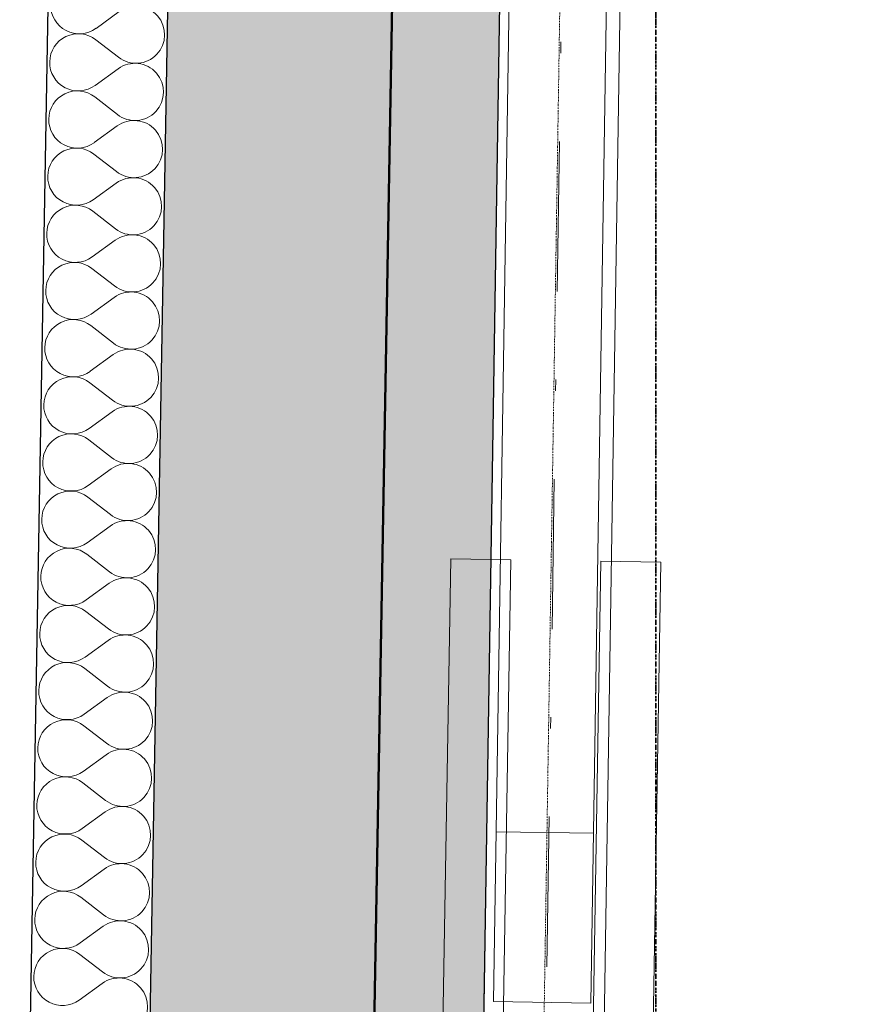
# Model space of a CAD drawing. Header units: millimetres. Extents: x -24674 to 2959, y -2716 to 20653.
# Tile 9 of 161: x -20645 to -19505, y 1008 to 2320. Entities that reach past the tile are written whole.
import ezdxf

# ---------------------------------------------------------------- set-up
doc = ezdxf.new("R2010")
doc.units = ezdxf.units.MM
doc.header["$MEASUREMENT"] = 0
for name, pattern in [('Telekomunikacni vodic', [9.25, 3, -0.75, 3, -0.75, 0.125, -0.75, 0.125, -0.75]), ('Wipeout_Contour', [1000, 0, -1000]), ('Čerchovaná', [450, 200, -117.5, 15, -117.5]), ('Čerchovaná S', [3.5, 1.5, -0.85, 0.3, -0.85])]:
    doc.linetypes.add(name, pattern=pattern)
for name, color, linetype in [('9._POHLED ZÁPADNÍ_1_Konstrukce - krov', 7, 'Continuous'), ('9._POHLED ZÁPADNÍ_1_Konstrukce - nosné', 7, 'Continuous'), ('9._POHLED ZÁPADNÍ_1_Nové_Konstrukce - nosné', 7, 'Continuous'), ('9._POHLED ZÁPADNÍ_1_Nové_Situace - terén', 7, 'Continuous'), ('9._POHLED ZÁPADNÍ_1_Nové_Výplně – Řezové', 7, 'Continuous'), ('9._POHLED ZÁPADNÍ_1_TZB - elektroinstalace', 7, 'Continuous'), ('9._POHLED ZÁPADNÍ_1_Výplně – Řezové', 7, 'Continuous'), ('9._POHLED ZÁPADNÍ_1_VÝTAH VAR 1', 7, 'Continuous')]:
    doc.layers.add(name, color=color, linetype=linetype)

# ---------------------------------------------------------------- blocks, each defined once
blk = doc.blocks.new('*X3', base_point=(-27719.5, -6044))
at = {"layer": '9._POHLED ZÁPADNÍ_1_Nové_Výplně – Řezové', "color": 21, "linetype": 'Continuous', "lineweight": 20, "true_color": 0xffaaaa}
for p, q in [((-20512.2, 2331.3), (-20543, 2308.9)), ((-20513.2, 2270.3), (-20543.3, 2293.7)), ((-20513.5, 2255.1), (-20544.4, 2232.8)), ((-20514.5, 2194.1), (-20544.6, 2217.5)), ((-20514.8, 2178.9), (-20545.7, 2156.6)), ((-20515.9, 2118), (-20546, 2141.3)), ((-20516.1, 2102.7), (-20547, 2080.4)), ((-20517.2, 2041.8), (-20547.3, 2065.2)), ((-20517.5, 2026.5), (-20548.3, 2004.2)), ((-20518.5, 1965.6), (-20548.6, 1989)), ((-20518.8, 1950.4), (-20549.7, 1928)), ((-20519.9, 1889.4), (-20549.9, 1912.8)), ((-20520.1, 1874.2), (-20551, 1851.9)), ((-20521.2, 1813.2), (-20551.3, 1836.6)), ((-20521.5, 1798), (-20552.3, 1775.7)), ((-20522.5, 1737.1), (-20552.6, 1760.4)), ((-20522.8, 1721.8), (-20553.7, 1699.5)), ((-20523.8, 1660.9), (-20553.9, 1684.3)), ((-20524.1, 1645.6), (-20555, 1623.3)), ((-20525.2, 1584.7), (-20555.2, 1608.1)), ((-20525.4, 1569.5), (-20556.3, 1547.1)), ((-20526.5, 1508.5), (-20556.6, 1531.9)), ((-20526.8, 1493.3), (-20557.6, 1471)), ((-20527.8, 1432.3), (-20557.9, 1455.7)), ((-20528.1, 1417.1), (-20559, 1394.8)), ((-20529.2, 1356.2), (-20559.2, 1379.5)), ((-20529.4, 1340.9), (-20560.3, 1318.6)), ((-20530.5, 1280), (-20560.6, 1303.4)), ((-20530.8, 1264.7), (-20561.6, 1242.4)), ((-20531.8, 1203.8), (-20561.9, 1227.2)), ((-20532.1, 1188.6), (-20563, 1166.2)), ((-20533.1, 1127.6), (-20563.2, 1151)), ((-20533.4, 1112.4), (-20564.3, 1090.1)), ((-20534.5, 1051.4), (-20564.5, 1074.8)), ((-20534.7, 1036.2), (-20565.6, 1013.9))]:
    blk.add_line(p, q, dxfattribs=at)
for centre, start, end in [((-20565.4, 2339.8), 179.0012, 305.8711), ((-20489.8, 2300.4), 232.1313, 125.8711), ((-20566.7, 2263.6), 52.1313, 179.0012), ((-20566.7, 2263.6), 179.0012, 305.8711), ((-20491.2, 2224.2), 232.1313, 125.8711), ((-20568, 2187.4), 52.1313, 179.0012), ((-20568, 2187.4), 179.0012, 305.8711), ((-20492.5, 2148), 232.1313, 125.8711), ((-20569.3, 2111.3), 52.1313, 179.0012), ((-20569.3, 2111.3), 179.0012, 305.8711), ((-20493.8, 2071.8), 232.1313, 125.8711), ((-20570.7, 2035.1), 52.1313, 179.0012), ((-20570.7, 2035.1), 179.0012, 305.8711), ((-20495.1, 1995.7), 232.1313, 125.8711), ((-20572, 1958.9), 52.1313, 179.0012), ((-20572, 1958.9), 179.0012, 305.8711), ((-20496.5, 1919.5), 232.1313, 125.8711), ((-20573.3, 1882.7), 52.1313, 179.0012), ((-20573.3, 1882.7), 179.0012, 305.8711), ((-20497.8, 1843.3), 232.1313, 125.8711), ((-20574.6, 1806.5), 52.1313, 179.0012), ((-20574.6, 1806.5), 179.0012, 305.8711), ((-20499.1, 1767.1), 232.1313, 125.8711), ((-20576, 1730.4), 52.1313, 179.0012), ((-20576, 1730.4), 179.0012, 305.8711), ((-20500.5, 1691), 232.1313, 125.8711), ((-20577.3, 1654.2), 52.1313, 179.0012), ((-20577.3, 1654.2), 179.0012, 305.8711), ((-20501.8, 1614.8), 232.1313, 125.8711), ((-20578.6, 1578), 52.1313, 179.0012), ((-20578.6, 1578), 179.0012, 305.8711), ((-20503.1, 1538.6), 232.1313, 125.8711), ((-20580, 1501.8), 52.1313, 179.0012), ((-20580, 1501.8), 179.0012, 305.8711), ((-20504.4, 1462.4), 232.1313, 125.8711), ((-20581.3, 1425.7), 52.1313, 179.0012), ((-20581.3, 1425.7), 179.0012, 305.8711), ((-20505.8, 1386.2), 232.1313, 125.8711), ((-20582.6, 1349.5), 52.1313, 179.0012), ((-20582.6, 1349.5), 179.0012, 305.8711), ((-20507.1, 1310.1), 232.1313, 125.8711), ((-20583.9, 1273.3), 52.1313, 179.0012), ((-20583.9, 1273.3), 179.0012, 305.8711), ((-20508.4, 1233.9), 232.1313, 125.8711), ((-20585.3, 1197.1), 52.1313, 179.0012), ((-20585.3, 1197.1), 179.0012, 305.8711), ((-20509.8, 1157.7), 232.1313, 125.8711), ((-20586.6, 1120.9), 52.1313, 179.0012), ((-20586.6, 1120.9), 179.0012, 305.8711), ((-20511.1, 1081.5), 232.1313, 125.8711), ((-20587.9, 1044.8), 52.1313, 179.0012), ((-20587.9, 1044.8), 179.0012, 305.8711), ((-20512.4, 1005.3), 232.1313, 125.8711)]:
    blk.add_arc(centre, 38.1, start, end, dxfattribs=at)
blk = doc.blocks.new('*X18', base_point=(-27719.5, -6044))
at = {"layer": '9._POHLED ZÁPADNÍ_1_Nové_Výplně – Řezové', "color": 21, "linetype": 'Continuous', "lineweight": 20, "true_color": 0xffaaaa}
for p, q in [((-20512.2, 2331.3), (-20543, 2308.9)), ((-20513.2, 2270.3), (-20543.3, 2293.7)), ((-20513.5, 2255.1), (-20544.4, 2232.8)), ((-20514.5, 2194.1), (-20544.6, 2217.5)), ((-20514.8, 2178.9), (-20545.7, 2156.6)), ((-20515.9, 2118), (-20546, 2141.3)), ((-20516.1, 2102.7), (-20547, 2080.4)), ((-20517.2, 2041.8), (-20547.3, 2065.2)), ((-20517.5, 2026.5), (-20548.3, 2004.2)), ((-20518.5, 1965.6), (-20548.6, 1989)), ((-20518.8, 1950.4), (-20549.7, 1928)), ((-20519.9, 1889.4), (-20549.9, 1912.8)), ((-20520.1, 1874.2), (-20551, 1851.9)), ((-20521.2, 1813.2), (-20551.3, 1836.6)), ((-20521.5, 1798), (-20552.3, 1775.7)), ((-20522.5, 1737.1), (-20552.6, 1760.4)), ((-20522.8, 1721.8), (-20553.7, 1699.5)), ((-20523.8, 1660.9), (-20553.9, 1684.3)), ((-20524.1, 1645.6), (-20555, 1623.3)), ((-20525.2, 1584.7), (-20555.2, 1608.1)), ((-20525.4, 1569.5), (-20556.3, 1547.1)), ((-20526.5, 1508.5), (-20556.6, 1531.9)), ((-20526.8, 1493.3), (-20557.6, 1471)), ((-20527.8, 1432.3), (-20557.9, 1455.7)), ((-20528.1, 1417.1), (-20559, 1394.8)), ((-20529.2, 1356.2), (-20559.2, 1379.5)), ((-20529.4, 1340.9), (-20560.3, 1318.6)), ((-20530.5, 1280), (-20560.6, 1303.4)), ((-20530.8, 1264.7), (-20561.6, 1242.4)), ((-20531.8, 1203.8), (-20561.9, 1227.2)), ((-20532.1, 1188.6), (-20563, 1166.2)), ((-20533.1, 1127.6), (-20563.2, 1151)), ((-20533.4, 1112.4), (-20564.3, 1090.1)), ((-20534.5, 1051.4), (-20564.5, 1074.8)), ((-20534.7, 1036.2), (-20565.6, 1013.9))]:
    blk.add_line(p, q, dxfattribs=at)
for centre, start, end in [((-20565.4, 2339.8), 179.0012, 305.8711), ((-20489.8, 2300.4), 232.1313, 125.8711), ((-20566.7, 2263.6), 52.1313, 179.0012), ((-20566.7, 2263.6), 179.0012, 305.8711), ((-20491.2, 2224.2), 232.1313, 125.8711), ((-20568, 2187.4), 52.1313, 179.0012), ((-20568, 2187.4), 179.0012, 305.8711), ((-20492.5, 2148), 232.1313, 125.8711), ((-20569.3, 2111.3), 52.1313, 179.0012), ((-20569.3, 2111.3), 179.0012, 305.8711), ((-20493.8, 2071.8), 232.1313, 125.8711), ((-20570.7, 2035.1), 52.1313, 179.0012), ((-20570.7, 2035.1), 179.0012, 305.8711), ((-20495.1, 1995.7), 232.1313, 125.8711), ((-20572, 1958.9), 52.1313, 179.0012), ((-20572, 1958.9), 179.0012, 305.8711), ((-20496.5, 1919.5), 232.1313, 125.8711), ((-20573.3, 1882.7), 52.1313, 179.0012), ((-20573.3, 1882.7), 179.0012, 305.8711), ((-20497.8, 1843.3), 232.1313, 125.8711), ((-20574.6, 1806.5), 52.1313, 179.0012), ((-20574.6, 1806.5), 179.0012, 305.8711), ((-20499.1, 1767.1), 232.1313, 125.8711), ((-20576, 1730.4), 52.1313, 179.0012), ((-20576, 1730.4), 179.0012, 305.8711), ((-20500.5, 1691), 232.1313, 125.8711), ((-20577.3, 1654.2), 52.1313, 179.0012), ((-20577.3, 1654.2), 179.0012, 305.8711), ((-20501.8, 1614.8), 232.1313, 125.8711), ((-20578.6, 1578), 52.1313, 179.0012), ((-20578.6, 1578), 179.0012, 305.8711), ((-20503.1, 1538.6), 232.1313, 125.8711), ((-20580, 1501.8), 52.1313, 179.0012), ((-20580, 1501.8), 179.0012, 305.8711), ((-20504.4, 1462.4), 232.1313, 125.8711), ((-20581.3, 1425.7), 52.1313, 179.0012), ((-20581.3, 1425.7), 179.0012, 305.8711), ((-20505.8, 1386.2), 232.1313, 125.8711), ((-20582.6, 1349.5), 52.1313, 179.0012), ((-20582.6, 1349.5), 179.0012, 305.8711), ((-20507.1, 1310.1), 232.1313, 125.8711), ((-20583.9, 1273.3), 52.1313, 179.0012), ((-20583.9, 1273.3), 179.0012, 305.8711), ((-20508.4, 1233.9), 232.1313, 125.8711), ((-20585.3, 1197.1), 52.1313, 179.0012), ((-20585.3, 1197.1), 179.0012, 305.8711), ((-20509.8, 1157.7), 232.1313, 125.8711), ((-20586.6, 1120.9), 52.1313, 179.0012), ((-20586.6, 1120.9), 179.0012, 305.8711), ((-20511.1, 1081.5), 232.1313, 125.8711), ((-20587.9, 1044.8), 52.1313, 179.0012), ((-20587.9, 1044.8), 179.0012, 305.8711), ((-20512.4, 1005.3), 232.1313, 125.8711)]:
    blk.add_arc(centre, 38.1, start, end, dxfattribs=at)

msp = doc.modelspace()

# ---------------------------------------------------------------- hatches: boundary and pattern name
at = {"layer": '9._POHLED ZÁPADNÍ_1_Nové_Situace - terén', "linetype": 'Continuous', "lineweight": 0, "true_color": 0xfed4d4}
msp.add_hatch(color=254, dxfattribs=at).paths.add_polyline_path([(-20142.4, 2682.3), (-20183.6, 346.7), (-15902, 348), (-16017.4, 349.7), (-16015.1, 511.8), (-16234.5, 512.7), (-16235.8, 430), (-16395.7, 432.5), (-16394.5, 513.3), (-20103.8, 528.3), (-20103.2, 668.3), (-20031.2, 668), (-19999.9, 2682.3)])
msp.add_hatch(color=254, dxfattribs=at).paths.add_polyline_path([(-20142.4, 2682.3), (-20183.6, 346.7), (-15902, 348), (-16017.4, 349.7), (-16015.1, 511.8), (-16234.5, 512.7), (-16235.8, 430), (-16395.7, 432.5), (-16394.5, 513.3), (-20103.8, 528.3), (-20103.2, 668.3), (-20031.2, 668), (-19999.9, 2682.3)])

# ---------------------------------------------------------------- linework, layer by layer
at = {"layer": '9._POHLED ZÁPADNÍ_1_Konstrukce - krov', "color": 8, "linetype": 'Continuous', "lineweight": 13}
for p, q in [((-19892.8, 9564.1), (-20032.8, 565.2)), ((-19732.8, 9561.6), (-19872.8, 562.7)), ((-19987.9, 2666.4), (-20013.7, 1011.9)), ((-19883.7, 1009.9), (-19857.9, 2664.4)), ((-20070.6, 1602.1), (-20091, 363.6)), ((-19990.6, 1600.8), (-20070.6, 1602.1)), ((-19990.6, 1600.8), (-20070.6, 1602.1)), ((-20011, 362.3), (-19990.6, 1600.8)), ((-19870.7, 1598.8), (-19891.1, 360.3)), ((-19790.7, 1597.5), (-19870.7, 1598.8)), ((-19790.7, 1597.5), (-19870.7, 1598.8)), ((-19811.1, 359), (-19790.7, 1597.5)), ((-19880.1, 1236.2), (-20010.1, 1238.2)), ((-20013.7, 1011.9), (-19883.7, 1009.9))]:
    msp.add_line(p, q, dxfattribs=at)
at = {"layer": '9._POHLED ZÁPADNÍ_1_Konstrukce - krov', "color": 251, "linetype": 'Čerchovaná S', "lineweight": 13, "true_color": 0x6a6a6a}
msp.add_line((-19812.8, 9562.9), (-19952.8, 564), dxfattribs=at)
at = {"layer": '9._POHLED ZÁPADNÍ_1_Konstrukce - krov', "color": 8, "linetype": 'Čerchovaná', "lineweight": 13}
msp.add_line((-19955.9, 158.5), (-19893.9, 4268.1), dxfattribs=at)
at = {"layer": '9._POHLED ZÁPADNÍ_1_Konstrukce - nosné', "color": 7, "linetype": 'Continuous', "lineweight": 50, "flags": 128}
msp.add_lwpolyline([(-20183.6, 344.4), (-20121.7, 3860.5)], dxfattribs=at)
at = {"layer": '9._POHLED ZÁPADNÍ_1_Nové_Situace - terén', "color": 1, "linetype": 'Continuous', "lineweight": 25, "flags": 128}
msp.add_lwpolyline([(-20142.4, 2682.3), (-20183.6, 346.7), (-15902, 348), (-16017.4, 349.7), (-16015.1, 511.8), (-16234.5, 512.7), (-16235.8, 430), (-16395.7, 432.5), (-16394.5, 513.3), (-20103.8, 528.3), (-20103.2, 668.3), (-20031.2, 668), (-19999.9, 2682.3)], close=True, dxfattribs=at)
msp.add_lwpolyline([(-20142.4, 2682.3), (-20183.6, 346.7), (-15902, 348), (-16017.4, 349.7), (-16015.1, 511.8), (-16234.5, 512.7), (-16235.8, 430), (-16395.7, 432.5), (-16394.5, 513.3), (-20103.8, 528.3), (-20103.2, 668.3), (-20031.2, 668), (-19999.9, 2682.3)], close=True, dxfattribs=at)
at = {"layer": '9._POHLED ZÁPADNÍ_1_TZB - elektroinstalace', "color": 92, "linetype": 'Telekomunikacni vodic', "lineweight": 35, "true_color": 0x00d700, "flags": 128}
msp.add_lwpolyline([(-19797.3, 755.4), (-19797.3, 2827.6), (-17422.3, 2827.6), (-17422.3, 3077.6)], dxfattribs=at)

# ---------------------------------------------------------------- wipeouts: each hides what was drawn before it
at = {"color": 254, "linetype": 'Wipeout_Contour', "lineweight": 0, "ltscale": 103646.352085}
msp.add_wipeout([(-20644.7, 189.6), (-20481.9, 349.7), (-20420.7, 3861.2), (-20430.7, 3861.4), (-20580.7, 3864)], dxfattribs=at).dxf.layer = '9._POHLED ZÁPADNÍ_1_Nové_Výplně – Řezové'

# ---------------------------------------------------------------- next in the draw order: hatches: boundary and pattern name
at = {"layer": '9._POHLED ZÁPADNÍ_1_Výplně – Řezové', "linetype": 'Continuous', "lineweight": 13}
msp.add_hatch(color=254, dxfattribs=at).paths.add_polyline_path([(-20483.5, 349.7), (-20183.6, 344.4), (-20121.7, 3860.5), (-20421.6, 3865.8)])

# ---------------------------------------------------------------- next in the draw order: linework, layer by layer
at = {"layer": '9._POHLED ZÁPADNÍ_1_Konstrukce - nosné', "color": 7, "linetype": 'Continuous', "lineweight": 50, "flags": 128}
msp.add_lwpolyline([(-20421.6, 3865.8), (-20483.5, 349.7)], dxfattribs=at)
at = {"layer": '9._POHLED ZÁPADNÍ_1_Nové_Konstrukce - nosné', "color": 1, "linetype": 'Continuous', "lineweight": 25, "flags": 128}
for points in [[(-20580.7, 3864), (-20644.7, 189.6)], [(-20481.9, 349.7), (-20420.7, 3861.2)]]:
    msp.add_lwpolyline(points, dxfattribs=at)

# ---------------------------------------------------------------- next in the draw order: block references
at = {"layer": '9._POHLED ZÁPADNÍ_1_VÝTAH VAR 1', "color": 9, "linetype": 'Continuous', "lineweight": 13}
msp.add_blockref('*X3', (-27719.5, -6044), dxfattribs=at)

# ---------------------------------------------------------------- next in the draw order: wipeouts: each hides what was drawn before it
at = {"color": 254, "linetype": 'Wipeout_Contour', "lineweight": 0, "ltscale": 274303.920399}
msp.add_wipeout([(-20642, 349.6), (-20481.9, 349.7), (-20428.3, 3427.3), (-20533.9, 3427.3), (-20533.9, 3677.3), (-20423.9, 3677.3), (-20313.5, 10008.8), (-20473.3, 10024.9), (-20580.7, 3864), (-20571, 4415.7), (-20412, 4415.7), (-20421.6, 3865.8), (-20580.7, 3864)], dxfattribs=at).dxf.layer = '9._POHLED ZÁPADNÍ_1_Nové_Výplně – Řezové'

# ---------------------------------------------------------------- next in the draw order: linework, layer by layer
at = {"layer": '9._POHLED ZÁPADNÍ_1_Nové_Konstrukce - nosné', "color": 1, "linetype": 'Continuous', "lineweight": 25, "flags": 128}
for points in [[(-20470.5, 10185.5), (-20642, 349.6)], [(-20481.9, 349.7), (-20428.3, 3427.3)]]:
    msp.add_lwpolyline(points, dxfattribs=at)

# ---------------------------------------------------------------- next in the draw order: block references
at = {"layer": '9._POHLED ZÁPADNÍ_1_VÝTAH VAR 1', "color": 9, "linetype": 'Continuous', "lineweight": 13}
msp.add_blockref('*X18', (-27719.5, -6044), dxfattribs=at)

doc.saveas('drawing.dxf')
